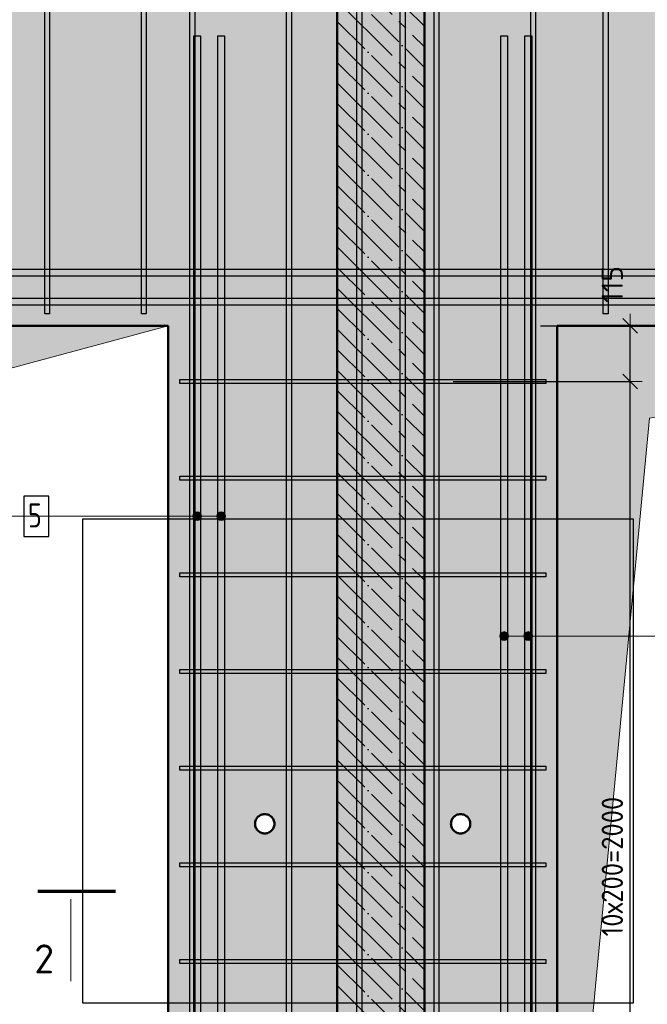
# Model space of a CAD drawing. Header units: millimetres. Extents: x -19950 to 69837, y -2757 to 40090.
# Tile 97 of 136: x 34929 to 36227, y 25510 to 27547. Entities that reach past the tile are written whole.
import ezdxf

# ---------------------------------------------------------------- set-up
doc = ezdxf.new("R2010")
doc.units = ezdxf.units.MM
doc.header["$PDMODE"] = 65
doc.linetypes.add('______11', pattern=[100, 80, -10, 0, -10])
doc.linetypes.add('______5', pattern=[220, 160, -20, 20, -20])
for name, color, linetype, lineweight in [('Standard', 7, 'Continuous', 25), ('Арм.стержн. вертикальными 1', 22, 'Continuous', 35), ('Арм.стержн. Доп. арматура', 180, 'Continuous', 35), ('Арм.стержн. Хомут', 240, 'Continuous', 35), ('Размерная линия_ общее', 7, 'Continuous', 13), ('Фундамент (1)', 7, 'Continuous', 35)]:
    doc.layers.add(name, color=color, linetype=linetype, lineweight=lineweight)
doc.styles.add('ISOCPEUR', font='ISOCPEUR')
doc.dimstyles.new('DIMSTYLE_5', dxfattribs={"dimtxt": 44, "dimasz": 50, "dimexe": 0, "dimexo": 0, "dimgap": 22, "dimtad": 2, "dimdec": 0, "dimrnd": 5, "dimzin": 12, "dimdsep": 46, "dimtxsty": 'ISOCPEUR', "dimblk1": 'ALL_ML_STRICH', "dimblk2": 'ALL_ML_STRICH', "dimsah": 1, "dimcen": 0, "dimclrd": 7, "dimclre": 256, "dimclrt": 7, "dimadec": 0, "dimazin": 0, "dimtfac": 1, "dimtdec": 0, "dimtix": 1, "dimtmove": 2, "dimatfit": 3, "dimfxl": 0, "dimtvp": 1.2, "dimtzin": 0, "dimlwd": 0, "dimlwe": -3, "dimarcsym": 0})
doc.dimstyles.new('DIMSTYLE_7', dxfattribs={"dimtxt": 44, "dimasz": 50, "dimexe": 0, "dimexo": 0, "dimgap": 22, "dimtad": 2, "dimdec": 0, "dimrnd": 5, "dimzin": 12, "dimdsep": 46, "dimtxsty": 'ISOCPEUR', "dimblk1": 'ALL_ML_STRICH', "dimblk2": 'ALL_ML_STRICH', "dimsah": 1, "dimcen": 0, "dimclrd": 7, "dimclre": 256, "dimclrt": 7, "dimadec": 0, "dimazin": 0, "dimtfac": 1, "dimtdec": 0, "dimtix": 1, "dimtmove": 2, "dimatfit": 3, "dimfxl": 0, "dimtzin": 0, "dimlwd": 0, "dimlwe": -3, "dimarcsym": 0})

# ---------------------------------------------------------------- blocks, each defined once
blk = doc.blocks.new('ALL_ML_STRICH')
at = {"color": 0, "linetype": 'ByBlock', "lineweight": -2}
for p, q in [((0, -0.5), (0, 0.5)), ((-1, 0), (0.5, 0)), ((-0.3, -0.3), (0.3, 0.3))]:
    blk.add_line(p, q, dxfattribs=at)
blk = doc.blocks.new('*D144')
at = {"layer": 'DEFPOINTS', "color": 7, "linetype": 'Continuous', "lineweight": 13, "transparency": 33554687}
for p in [(35805.5, 26798.7), (35833.7, 24798.7), (36191.5, 24798.7)]:
    blk.add_point(p, dxfattribs=at)
at = {"layer": 'Размерная линия_ общее', "color": 253, "linetype": 'Continuous', "lineweight": -2, "true_color": 0xa0a0a0, "transparency": 33554687}
for p, q in [((35825.5, 26798.7), (36191.5, 26798.7)), ((35853.7, 24798.7), (36191.5, 24798.7))]:
    blk.add_line(p, q, dxfattribs=at)
at = {"layer": 'Размерная линия_ общее', "color": 7, "linetype": 'Continuous', "lineweight": -2, "transparency": 33554687}
blk.add_line((36191.5, 24798.7), (36191.5, 26798.7), dxfattribs=at)
at = {"layer": 'Размерная линия_ общее', "color": 7, "linetype": 'Continuous', "lineweight": 13, "transparency": 33554687, "xscale": 50, "yscale": 50, "zscale": 50}
for p, rotation in [((36191.5, 26798.7), 90), ((36191.5, 24798.7), 270)]:
    blk.add_blockref('ALL_ML_STRICH', p, dxfattribs=dict(at, rotation=rotation))
at = {"layer": 'Размерная линия_ общее', "color": 7, "linetype": 'Continuous', "lineweight": 13, "transparency": 33554687, "insert": (36132.5, 25650.7), "char_height": 44, "width": 2.2, "attachment_point": 1, "rotation": 90, "line_spacing_factor": 0.60241, "style": 'ISOCPEUR'}
blk.add_mtext('\\W0.91;10х200=2000', dxfattribs=at)
blk = doc.blocks.new('*D145')
at = {"layer": 'DEFPOINTS', "color": 7, "linetype": 'Continuous', "lineweight": 13, "transparency": 33554687}
for p in [(35985.8, 26913.7), (35805.5, 26798.7), (36191.5, 26798.7)]:
    blk.add_point(p, dxfattribs=at)
at = {"layer": 'Размерная линия_ общее', "color": 253, "linetype": 'Continuous', "lineweight": -2, "true_color": 0xa0a0a0, "transparency": 33554687}
for p, q in [((36005.8, 26913.7), (36191.5, 26913.7)), ((35825.5, 26798.7), (36191.5, 26798.7))]:
    blk.add_line(p, q, dxfattribs=at)
at = {"layer": 'Размерная линия_ общее', "color": 7, "linetype": 'Continuous', "lineweight": -2, "transparency": 33554687}
blk.add_line((36191.5, 26798.7), (36191.5, 26913.7), dxfattribs=at)
at = {"layer": 'Размерная линия_ общее', "color": 7, "linetype": 'Continuous', "lineweight": 13, "transparency": 33554687, "xscale": 50, "yscale": 50, "zscale": 50}
for p, rotation in [((36191.5, 26913.7), 90), ((36191.5, 26798.7), 270)]:
    blk.add_blockref('ALL_ML_STRICH', p, dxfattribs=dict(at, rotation=rotation))
at = {"layer": 'Размерная линия_ общее', "color": 7, "linetype": 'Continuous', "lineweight": 13, "transparency": 33554687, "insert": (36154.3, 26999.4), "char_height": 44, "width": 132, "attachment_point": 5, "rotation": 90, "style": 'ISOCPEUR'}
blk.add_mtext('\\A1;{115}', dxfattribs=at)

msp = doc.modelspace()

# ---------------------------------------------------------------- hatches: boundary and pattern name
at = {"layer": 'Standard', "linetype": 'Continuous', "lineweight": 13, "transparency": 33554687}
h = msp.add_hatch(color=7, dxfattribs=at)
h.paths.add_polyline_path([(34335.8, 26913.7), (35235.8, 26913.7), (35235.8, 24713.7), (35585.8, 24713.7), (35585.8, 29393.7), (33985.8, 29393.7), (33985.8, 24713.7), (34335.8, 24713.7)])
h.paths.add_polyline_path([(35455.8, 25883.7), (35455.7, 25881.6), (35455.3, 25879.5), (35454.8, 25877.5), (35454, 25875.5), (35453.1, 25873.7), (35451.9, 25871.9), (35450.6, 25870.3), (35449.1, 25868.8), (35447.5, 25867.5), (35445.8, 25866.3), (35443.9, 25865.4), (35441.9, 25864.6), (35439.9, 25864.1), (35437.9, 25863.8), (35435.8, 25863.7), (35433.7, 25863.8), (35431.6, 25864.1), (35429.6, 25864.6), (35427.6, 25865.4), (35425.8, 25866.3), (35424, 25867.5), (35422.4, 25868.8), (35420.9, 25870.3), (35419.6, 25871.9), (35418.4, 25873.7), (35417.5, 25875.5), (35416.7, 25877.5), (35416.2, 25879.5), (35415.9, 25881.6), (35415.8, 25883.7), (35415.9, 25885.8), (35416.2, 25887.8), (35416.7, 25889.8), (35417.5, 25891.8), (35418.4, 25893.7), (35419.6, 25895.4), (35420.9, 25897.1), (35422.4, 25898.5), (35424, 25899.8), (35425.8, 25901), (35427.6, 25901.9), (35429.6, 25902.7), (35431.6, 25903.2), (35433.7, 25903.6), (35435.8, 25903.7), (35437.9, 25903.6), (35439.9, 25903.2), (35441.9, 25902.7), (35443.9, 25901.9), (35445.8, 25901), (35447.5, 25899.8), (35449.1, 25898.5), (35450.6, 25897.1), (35451.9, 25895.4), (35453.1, 25893.7), (35454, 25891.8), (35454.8, 25889.8), (35455.3, 25887.8), (35455.7, 25885.8)], flags=16)
at = {"layer": 'Standard', "linetype": 'Continuous', "lineweight": -3, "transparency": 33554687}
msp.add_hatch(color=7, dxfattribs=at).paths.add_polyline_path([(35765.8, 24713.7), (35765.8, 29393.7), (35585.8, 29393.7), (35585.8, 24713.7)])
at = {"layer": 'Standard', "linetype": 'Continuous', "lineweight": 13, "transparency": 33554687}
h = msp.add_hatch(color=7, dxfattribs=at)
h.paths.add_polyline_path([(36040.8, 26913.7), (37440.8, 26913.7), (37440.8, 24713.7), (38076.5, 24713.7), (38076.5, 29393.7), (35765.8, 29393.7), (35765.8, 24713.7), (36040.8, 24713.7)])
h.paths.add_polyline_path([(35860.8, 25883.7), (35860.7, 25881.6), (35860.3, 25879.5), (35859.8, 25877.5), (35859, 25875.5), (35858.1, 25873.7), (35856.9, 25871.9), (35855.6, 25870.3), (35854.1, 25868.8), (35852.5, 25867.5), (35850.8, 25866.3), (35848.9, 25865.4), (35846.9, 25864.6), (35844.9, 25864.1), (35842.9, 25863.8), (35840.8, 25863.7), (35838.7, 25863.8), (35836.6, 25864.1), (35834.6, 25864.6), (35832.6, 25865.4), (35830.8, 25866.3), (35829, 25867.5), (35827.4, 25868.8), (35825.9, 25870.3), (35824.6, 25871.9), (35823.4, 25873.7), (35822.5, 25875.5), (35821.7, 25877.5), (35821.2, 25879.5), (35820.9, 25881.6), (35820.8, 25883.7), (35820.9, 25885.8), (35821.2, 25887.8), (35821.7, 25889.8), (35822.5, 25891.8), (35823.4, 25893.7), (35824.6, 25895.4), (35825.9, 25897.1), (35827.4, 25898.5), (35829, 25899.8), (35830.8, 25901), (35832.6, 25901.9), (35834.6, 25902.7), (35836.6, 25903.2), (35838.7, 25903.6), (35840.8, 25903.7), (35842.9, 25903.6), (35844.9, 25903.2), (35846.9, 25902.7), (35848.9, 25901.9), (35850.8, 25901), (35852.5, 25899.8), (35854.1, 25898.5), (35855.6, 25897.1), (35856.9, 25895.4), (35858.1, 25893.7), (35859, 25891.8), (35859.8, 25889.8), (35860.3, 25887.8), (35860.7, 25885.8)], flags=16)
at = {"layer": 'Арм.стержн. Доп. арматура', "linetype": 'Continuous', "lineweight": 13, "transparency": 33554687}
for points in [[(35288, 26515.4), (35288, 26524.4), (35286.8, 26519.9)], [(35288, 26515.4), (35288, 26524.4), (35286.8, 26519.9)], [(35288, 26524.4), (35291.3, 26512.1), (35291.3, 26527.6)], [(35288, 26524.4), (35291.3, 26512.1), (35291.3, 26527.6)], [(35288, 26524.4), (35288, 26515.4), (35291.3, 26512.1)], [(35288, 26524.4), (35288, 26515.4), (35291.3, 26512.1)], [(35291.3, 26527.6), (35295.8, 26510.9), (35295.8, 26528.9)], [(35291.3, 26527.6), (35295.8, 26510.9), (35295.8, 26528.9)], [(35291.3, 26527.6), (35291.3, 26512.1), (35295.8, 26510.9)], [(35291.3, 26527.6), (35291.3, 26512.1), (35295.8, 26510.9)], [(35295.8, 26528.9), (35295.8, 26510.9), (35300.3, 26512.1)], [(35295.8, 26528.9), (35300.3, 26512.1), (35300.3, 26527.6)], [(35295.8, 26528.9), (35295.8, 26510.9), (35300.3, 26512.1)], [(35295.8, 26528.9), (35300.3, 26512.1), (35300.3, 26527.6)], [(35300.3, 26527.6), (35300.3, 26512.1), (35303.5, 26515.4)], [(35300.3, 26527.6), (35303.5, 26515.4), (35303.5, 26524.4)], [(35300.3, 26527.6), (35300.3, 26512.1), (35303.5, 26515.4)], [(35300.3, 26527.6), (35303.5, 26515.4), (35303.5, 26524.4)], [(35303.5, 26524.4), (35303.5, 26515.4), (35304.8, 26519.9)], [(35303.5, 26524.4), (35303.5, 26515.4), (35304.8, 26519.9)], [(35338, 26515.4), (35338, 26524.4), (35336.8, 26519.9)], [(35338, 26515.4), (35338, 26524.4), (35336.8, 26519.9)], [(35338, 26524.4), (35341.3, 26512.1), (35341.3, 26527.6)], [(35338, 26524.4), (35341.3, 26512.1), (35341.3, 26527.6)], [(35338, 26524.4), (35338, 26515.4), (35341.3, 26512.1)], [(35338, 26524.4), (35338, 26515.4), (35341.3, 26512.1)], [(35341.3, 26527.6), (35345.8, 26510.9), (35345.8, 26528.9)], [(35341.3, 26527.6), (35345.8, 26510.9), (35345.8, 26528.9)], [(35341.3, 26527.6), (35341.3, 26512.1), (35345.8, 26510.9)], [(35341.3, 26527.6), (35341.3, 26512.1), (35345.8, 26510.9)], [(35345.8, 26528.9), (35345.8, 26510.9), (35350.3, 26512.1)], [(35345.8, 26528.9), (35350.3, 26512.1), (35350.3, 26527.6)], [(35345.8, 26528.9), (35345.8, 26510.9), (35350.3, 26512.1)], [(35345.8, 26528.9), (35350.3, 26512.1), (35350.3, 26527.6)], [(35350.3, 26527.6), (35350.3, 26512.1), (35353.5, 26515.4)], [(35350.3, 26527.6), (35353.5, 26515.4), (35353.5, 26524.4)], [(35350.3, 26527.6), (35350.3, 26512.1), (35353.5, 26515.4)], [(35350.3, 26527.6), (35353.5, 26515.4), (35353.5, 26524.4)], [(35353.5, 26524.4), (35353.5, 26515.4), (35354.8, 26519.9)], [(35353.5, 26524.4), (35353.5, 26515.4), (35354.8, 26519.9)], [(35923, 26267.6), (35923, 26276.6), (35921.8, 26272.1)], [(35923, 26267.6), (35923, 26276.6), (35921.8, 26272.1)], [(35926.3, 26264.4), (35926.3, 26279.9), (35923, 26276.6)], [(35926.3, 26264.4), (35926.3, 26279.9), (35923, 26276.6)], [(35926.3, 26264.4), (35923, 26276.6), (35923, 26267.6)], [(35926.3, 26264.4), (35923, 26276.6), (35923, 26267.6)], [(35930.8, 26263.1), (35930.8, 26281.1), (35926.3, 26279.9)], [(35930.8, 26263.1), (35930.8, 26281.1), (35926.3, 26279.9)], [(35930.8, 26263.1), (35926.3, 26279.9), (35926.3, 26264.4)], [(35930.8, 26263.1), (35926.3, 26279.9), (35926.3, 26264.4)], [(35935.3, 26264.4), (35935.3, 26279.9), (35930.8, 26281.1)], [(35935.3, 26264.4), (35930.8, 26281.1), (35930.8, 26263.1)], [(35935.3, 26264.4), (35935.3, 26279.9), (35930.8, 26281.1)], [(35935.3, 26264.4), (35930.8, 26281.1), (35930.8, 26263.1)], [(35938.5, 26267.6), (35938.5, 26276.6), (35935.3, 26279.9)], [(35938.5, 26267.6), (35935.3, 26279.9), (35935.3, 26264.4)], [(35938.5, 26267.6), (35938.5, 26276.6), (35935.3, 26279.9)], [(35938.5, 26267.6), (35935.3, 26279.9), (35935.3, 26264.4)], [(35938.5, 26276.6), (35938.5, 26267.6), (35939.8, 26272.1)], [(35938.5, 26276.6), (35938.5, 26267.6), (35939.8, 26272.1)], [(35973, 26267.6), (35973, 26276.6), (35971.8, 26272.1)], [(35973, 26267.6), (35973, 26276.6), (35971.8, 26272.1)], [(35976.3, 26264.4), (35976.3, 26279.9), (35973, 26276.6)], [(35976.3, 26264.4), (35976.3, 26279.9), (35973, 26276.6)], [(35976.3, 26264.4), (35973, 26276.6), (35973, 26267.6)], [(35976.3, 26264.4), (35973, 26276.6), (35973, 26267.6)], [(35980.8, 26263.1), (35980.8, 26281.1), (35976.3, 26279.9)], [(35980.8, 26263.1), (35980.8, 26281.1), (35976.3, 26279.9)], [(35980.8, 26263.1), (35976.3, 26279.9), (35976.3, 26264.4)], [(35980.8, 26263.1), (35976.3, 26279.9), (35976.3, 26264.4)], [(35985.3, 26264.4), (35985.3, 26279.9), (35980.8, 26281.1)], [(35985.3, 26264.4), (35980.8, 26281.1), (35980.8, 26263.1)], [(35985.3, 26264.4), (35985.3, 26279.9), (35980.8, 26281.1)], [(35985.3, 26264.4), (35980.8, 26281.1), (35980.8, 26263.1)], [(35988.5, 26267.6), (35988.5, 26276.6), (35985.3, 26279.9)], [(35988.5, 26267.6), (35985.3, 26279.9), (35985.3, 26264.4)], [(35988.5, 26267.6), (35988.5, 26276.6), (35985.3, 26279.9)], [(35988.5, 26267.6), (35985.3, 26279.9), (35985.3, 26264.4)], [(35988.5, 26276.6), (35988.5, 26267.6), (35989.8, 26272.1)], [(35988.5, 26276.6), (35988.5, 26267.6), (35989.8, 26272.1)]]:
    msp.add_hatch(color=7, dxfattribs=at).paths.add_polyline_path(points)
at = {"layer": 'Фундамент (1)', "linetype": 'Continuous', "lineweight": 13, "true_color": 0x2d2d2d, "transparency": 33554687}
for points in [[(34526.7, 26722.7), (35235.8, 26913.7), (34335.8, 26913.7), (34335.8, 24713.7)], [(36231.7, 26722.7), (37440.8, 26913.7), (36040.8, 26913.7), (36040.8, 24713.7)]]:
    msp.add_hatch(color=250, dxfattribs=at).paths.add_polyline_path(points)

# ---------------------------------------------------------------- linework, layer by layer
at = {"layer": 'Standard', "color": 7, "linetype": 'Continuous', "lineweight": 50, "transparency": 33554687}
for p, q in [((35585.8, 29393.7), (35585.8, 24713.7)), ((35765.8, 24713.7), (35765.8, 29393.7)), ((35235.8, 26913.7), (34335.8, 26913.7)), ((35235.8, 26913.7), (35235.8, 24713.7)), ((36040.8, 24713.7), (36040.8, 26913.7)), ((36040.8, 26913.7), (37440.8, 26913.7)), ((35415.9, 25885.8), (35415.8, 25883.7)), ((35416.2, 25887.8), (35415.9, 25885.8)), ((35416.7, 25889.8), (35416.2, 25887.8)), ((35417.5, 25891.8), (35416.7, 25889.8)), ((35418.4, 25893.7), (35417.5, 25891.8)), ((35419.6, 25895.4), (35418.4, 25893.7)), ((35420.9, 25897.1), (35419.6, 25895.4)), ((35422.4, 25898.5), (35420.9, 25897.1)), ((35424, 25899.8), (35422.4, 25898.5)), ((35425.8, 25901), (35424, 25899.8)), ((35427.6, 25901.9), (35425.8, 25901)), ((35429.6, 25902.7), (35427.6, 25901.9)), ((35431.6, 25903.2), (35429.6, 25902.7)), ((35433.7, 25903.6), (35431.6, 25903.2)), ((35435.8, 25903.7), (35433.7, 25903.6)), ((35437.9, 25903.6), (35435.8, 25903.7)), ((35439.9, 25903.2), (35437.9, 25903.6)), ((35441.9, 25902.7), (35439.9, 25903.2)), ((35443.9, 25901.9), (35441.9, 25902.7)), ((35445.8, 25901), (35443.9, 25901.9)), ((35447.5, 25899.8), (35445.8, 25901)), ((35449.1, 25898.5), (35447.5, 25899.8)), ((35450.6, 25897.1), (35449.1, 25898.5)), ((35451.9, 25895.4), (35450.6, 25897.1)), ((35453.1, 25893.7), (35451.9, 25895.4)), ((35454, 25891.8), (35453.1, 25893.7)), ((35454.8, 25889.8), (35454, 25891.8)), ((35455.3, 25887.8), (35454.8, 25889.8)), ((35455.7, 25885.8), (35455.3, 25887.8)), ((35455.8, 25883.7), (35455.7, 25885.8)), ((35820.8, 25883.7), (35820.9, 25885.8)), ((35820.9, 25885.8), (35821.2, 25887.8)), ((35821.2, 25887.8), (35821.7, 25889.8)), ((35821.7, 25889.8), (35822.5, 25891.8)), ((35822.5, 25891.8), (35823.4, 25893.7)), ((35823.4, 25893.7), (35824.6, 25895.4)), ((35824.6, 25895.4), (35825.9, 25897.1)), ((35825.9, 25897.1), (35827.4, 25898.5)), ((35827.4, 25898.5), (35829, 25899.8)), ((35829, 25899.8), (35830.8, 25901)), ((35830.8, 25901), (35832.6, 25901.9)), ((35832.6, 25901.9), (35834.6, 25902.7)), ((35834.6, 25902.7), (35836.6, 25903.2)), ((35836.6, 25903.2), (35838.7, 25903.6)), ((35838.7, 25903.6), (35840.8, 25903.7)), ((35840.8, 25903.7), (35842.9, 25903.6)), ((35842.9, 25903.6), (35844.9, 25903.2)), ((35844.9, 25903.2), (35846.9, 25902.7)), ((35846.9, 25902.7), (35848.9, 25901.9)), ((35848.9, 25901.9), (35850.8, 25901)), ((35850.8, 25901), (35852.5, 25899.8)), ((35852.5, 25899.8), (35854.1, 25898.5)), ((35854.1, 25898.5), (35855.6, 25897.1)), ((35855.6, 25897.1), (35856.9, 25895.4)), ((35856.9, 25895.4), (35858.1, 25893.7)), ((35858.1, 25893.7), (35859, 25891.8)), ((35859, 25891.8), (35859.8, 25889.8)), ((35859.8, 25889.8), (35860.3, 25887.8)), ((35860.3, 25887.8), (35860.7, 25885.8)), ((35860.7, 25885.8), (35860.8, 25883.7)), ((35415.8, 25883.7), (35415.9, 25881.6)), ((35415.9, 25881.6), (35416.2, 25879.5)), ((35416.2, 25879.5), (35416.7, 25877.5)), ((35416.7, 25877.5), (35417.5, 25875.5)), ((35417.5, 25875.5), (35418.4, 25873.7)), ((35418.4, 25873.7), (35419.6, 25871.9)), ((35419.6, 25871.9), (35420.9, 25870.3)), ((35420.9, 25870.3), (35422.4, 25868.8)), ((35422.4, 25868.8), (35424, 25867.5)), ((35424, 25867.5), (35425.8, 25866.3)), ((35425.8, 25866.3), (35427.6, 25865.4)), ((35427.6, 25865.4), (35429.6, 25864.6)), ((35441.9, 25864.6), (35443.9, 25865.4)), ((35443.9, 25865.4), (35445.8, 25866.3)), ((35445.8, 25866.3), (35447.5, 25867.5)), ((35447.5, 25867.5), (35449.1, 25868.8)), ((35449.1, 25868.8), (35450.6, 25870.3)), ((35450.6, 25870.3), (35451.9, 25871.9)), ((35451.9, 25871.9), (35453.1, 25873.7)), ((35453.1, 25873.7), (35454, 25875.5)), ((35454, 25875.5), (35454.8, 25877.5)), ((35454.8, 25877.5), (35455.3, 25879.5)), ((35455.3, 25879.5), (35455.7, 25881.6)), ((35455.7, 25881.6), (35455.8, 25883.7)), ((35820.9, 25881.6), (35820.8, 25883.7)), ((35821.2, 25879.5), (35820.9, 25881.6)), ((35821.7, 25877.5), (35821.2, 25879.5)), ((35822.5, 25875.5), (35821.7, 25877.5)), ((35823.4, 25873.7), (35822.5, 25875.5)), ((35824.6, 25871.9), (35823.4, 25873.7)), ((35825.9, 25870.3), (35824.6, 25871.9)), ((35827.4, 25868.8), (35825.9, 25870.3)), ((35829, 25867.5), (35827.4, 25868.8)), ((35830.8, 25866.3), (35829, 25867.5)), ((35832.6, 25865.4), (35830.8, 25866.3)), ((35834.6, 25864.6), (35832.6, 25865.4)), ((35848.9, 25865.4), (35846.9, 25864.6)), ((35850.8, 25866.3), (35848.9, 25865.4)), ((35852.5, 25867.5), (35850.8, 25866.3)), ((35854.1, 25868.8), (35852.5, 25867.5)), ((35855.6, 25870.3), (35854.1, 25868.8)), ((35856.9, 25871.9), (35855.6, 25870.3)), ((35858.1, 25873.7), (35856.9, 25871.9)), ((35859, 25875.5), (35858.1, 25873.7)), ((35859.8, 25877.5), (35859, 25875.5)), ((35860.3, 25879.5), (35859.8, 25877.5)), ((35860.7, 25881.6), (35860.3, 25879.5)), ((35860.8, 25883.7), (35860.7, 25881.6)), ((35429.6, 25864.6), (35431.6, 25864.1)), ((35431.6, 25864.1), (35433.7, 25863.8)), ((35433.7, 25863.8), (35435.8, 25863.7)), ((35435.8, 25863.7), (35437.9, 25863.8)), ((35437.9, 25863.8), (35439.9, 25864.1)), ((35439.9, 25864.1), (35441.9, 25864.6)), ((35836.6, 25864.1), (35834.6, 25864.6)), ((35838.7, 25863.8), (35836.6, 25864.1)), ((35840.8, 25863.7), (35838.7, 25863.8)), ((35842.9, 25863.8), (35840.8, 25863.7)), ((35844.9, 25864.1), (35842.9, 25863.8)), ((35846.9, 25864.6), (35844.9, 25864.1))]:
    msp.add_line(p, q, dxfattribs=at)
at = {"layer": 'Standard', "color": 7, "linetype": '______11', "lineweight": -3, "transparency": 33554687}
for p, q in [((35585.8, 27713.2), (35765.8, 27533.2)), ((35585.8, 27628.3), (35765.8, 27448.3)), ((35585.8, 27543.4), (35765.8, 27363.4)), ((35585.8, 27458.6), (35765.8, 27278.6)), ((35585.8, 27373.7), (35765.8, 27193.7)), ((35585.8, 27288.9), (35765.8, 27108.9)), ((35585.8, 27204), (35765.8, 27024)), ((35585.8, 27119.2), (35765.8, 26939.2)), ((35585.8, 27034.3), (35765.8, 26854.3)), ((35585.8, 26949.5), (35765.8, 26769.5)), ((35585.8, 26864.6), (35765.8, 26684.6)), ((35585.8, 26779.8), (35765.8, 26599.8)), ((35585.8, 26694.9), (35765.8, 26514.9)), ((35585.8, 26610.1), (35765.8, 26430.1)), ((35585.8, 26525.2), (35765.8, 26345.2)), ((35585.8, 26440.4), (35765.8, 26260.4)), ((35585.8, 26355.5), (35765.8, 26175.5)), ((35585.8, 26270.7), (35765.8, 26090.7)), ((35585.8, 26185.8), (35765.8, 26005.8)), ((35585.8, 26100.9), (35765.8, 25920.9)), ((35585.8, 26016.1), (35765.8, 25836.1)), ((35585.8, 25931.2), (35765.8, 25751.2)), ((35585.8, 25846.4), (35765.8, 25666.4)), ((35585.8, 25761.5), (35765.8, 25581.5)), ((35585.8, 25676.7), (35765.8, 25496.7)), ((35585.8, 25591.8), (35765.8, 25411.8))]:
    msp.add_line(p, q, dxfattribs=at)
at = {"layer": 'Standard', "color": 7, "linetype": '______5', "lineweight": -3, "transparency": 33554687}
for p, q in [((35585.8, 27670.7), (35765.8, 27490.7)), ((35585.8, 27585.9), (35765.8, 27405.9)), ((35585.8, 27501), (35765.8, 27321)), ((35585.8, 27416.2), (35765.8, 27236.2)), ((35585.8, 27331.3), (35765.8, 27151.3)), ((35585.8, 27246.5), (35765.8, 27066.5)), ((35585.8, 27161.6), (35765.8, 26981.6)), ((35585.8, 27076.8), (35765.8, 26896.8)), ((35585.8, 26991.9), (35765.8, 26811.9)), ((35585.8, 26907.1), (35765.8, 26727.1)), ((35585.8, 26822.2), (35765.8, 26642.2)), ((35585.8, 26737.3), (35765.8, 26557.3)), ((35585.8, 26652.5), (35765.8, 26472.5)), ((35585.8, 26567.6), (35765.8, 26387.6)), ((35585.8, 26482.8), (35765.8, 26302.8)), ((35585.8, 26397.9), (35765.8, 26217.9)), ((35585.8, 26313.1), (35765.8, 26133.1)), ((35585.8, 26228.2), (35765.8, 26048.2)), ((35585.8, 26143.4), (35765.8, 25963.4)), ((35585.8, 26058.5), (35765.8, 25878.5)), ((35585.8, 25973.7), (35765.8, 25793.7)), ((35585.8, 25888.8), (35765.8, 25708.8)), ((35585.8, 25804), (35765.8, 25624)), ((35585.8, 25719.1), (35765.8, 25539.1)), ((35585.8, 25634.3), (35765.8, 25454.3)), ((35585.8, 25549.4), (35765.8, 25369.4))]:
    msp.add_line(p, q, dxfattribs=at)
at = {"layer": 'Standard', "color": 52, "linetype": 'Continuous', "lineweight": -3, "transparency": 33554687}
for p, q in [((35058.6, 26513.7), (35058.6, 25513.7)), ((36198.6, 26513.7), (35058.6, 26513.7)), ((35058.6, 26513.7), (35058.6, 25513.7)), ((36198.6, 26513.7), (35058.6, 26513.7)), ((36198.6, 25513.7), (36198.6, 26513.7)), ((36198.6, 25513.7), (36198.6, 26513.7)), ((35058.6, 25513.7), (36198.6, 25513.7)), ((35058.6, 25513.7), (36198.6, 25513.7))]:
    msp.add_line(p, q, dxfattribs=at)
at = {"layer": 'Standard', "color": 7, "linetype": 'Continuous', "lineweight": 70, "transparency": 33554687}
msp.add_line((35127.3, 25743.8), (34966.5, 25743.8), dxfattribs=at)
at = {"layer": 'Standard', "color": 7, "linetype": 'Continuous', "lineweight": 13, "transparency": 33554687}
msp.add_line((35035, 25727.8), (35035, 25558.2), dxfattribs=at)
for points in [[(34335.8, 24713.7), (34526.7, 26722.7), (35235.8, 26913.7)], [(36040.8, 24713.7), (36231.7, 26722.7), (37440.8, 26913.7)]]:
    msp.add_lwpolyline(points, dxfattribs=at)
at = {"layer": 'Арм.стержн. вертикальными 1', "color": 4, "linetype": 'Continuous', "lineweight": 25, "transparency": 33554687}
for points in [[(34980.8, 26938.7), (34980.8, 29368.7), (34990.8, 29368.7), (34990.8, 26938.7), (34980.8, 26938.7)], [(34980.8, 26938.7), (34980.8, 29368.7), (34990.8, 29368.7), (34990.8, 26938.7), (34980.8, 26938.7)], [(35180.8, 26938.7), (35180.8, 29368.7), (35190.8, 29368.7), (35190.8, 26938.7), (35180.8, 26938.7)], [(35180.8, 26938.7), (35180.8, 29368.7), (35190.8, 29368.7), (35190.8, 26938.7), (35180.8, 26938.7)], [(35280.8, 24713.7), (35280.8, 29368.7), (35290.8, 29368.7), (35290.8, 24713.7), (35280.8, 24713.7)], [(35280.8, 24713.7), (35280.8, 29368.7), (35290.8, 29368.7), (35290.8, 24713.7), (35280.8, 24713.7)], [(35480.8, 24713.7), (35480.8, 29368.7), (35490.8, 29368.7), (35490.8, 24713.7), (35480.8, 24713.7)], [(35480.8, 24713.7), (35480.8, 29368.7), (35490.8, 29368.7), (35490.8, 24713.7), (35480.8, 24713.7)], [(35626.2, 24713.7), (35626.2, 29368.7), (35636.2, 29368.7), (35636.2, 24713.7), (35626.2, 24713.7)], [(35626.2, 24713.7), (35626.2, 29368.7), (35636.2, 29368.7), (35636.2, 24713.7), (35626.2, 24713.7)], [(35626.2, 24713.7), (35626.2, 29368.7), (35636.2, 29368.7), (35636.2, 24713.7), (35626.2, 24713.7)], [(35715.8, 24713.7), (35715.8, 29368.7), (35725.8, 29368.7), (35725.8, 24713.7), (35715.8, 24713.7)], [(35715.8, 24713.7), (35715.8, 29368.7), (35725.8, 29368.7), (35725.8, 24713.7), (35715.8, 24713.7)], [(35715.8, 24713.7), (35715.8, 29368.7), (35725.8, 29368.7), (35725.8, 24713.7), (35715.8, 24713.7)], [(35785.8, 24713.7), (35785.8, 29368.7), (35795.8, 29368.7), (35795.8, 24713.7), (35785.8, 24713.7)], [(35785.8, 24713.7), (35785.8, 29368.7), (35795.8, 29368.7), (35795.8, 24713.7), (35785.8, 24713.7)], [(35985.8, 24713.7), (35985.8, 29368.7), (35995.8, 29368.7), (35995.8, 24713.7), (35985.8, 24713.7)], [(35985.8, 24713.7), (35985.8, 29368.7), (35995.8, 29368.7), (35995.8, 24713.7), (35985.8, 24713.7)], [(36135.8, 26938.7), (36135.8, 29368.7), (36145.8, 29368.7), (36145.8, 26938.7), (36135.8, 26938.7)], [(36135.8, 26938.7), (36135.8, 29368.7), (36145.8, 29368.7), (36145.8, 26938.7), (36135.8, 26938.7)]]:
    msp.add_lwpolyline(points, dxfattribs=at)
at = {"layer": 'Арм.стержн. Доп. арматура', "color": 7, "linetype": 'Continuous', "lineweight": 13, "transparency": 33554687}
for p, q in [((34425.2, 26519.9), (35295.8, 26519.9)), ((34425.2, 26519.9), (35345.8, 26519.9)), ((34425.2, 26519.9), (35345.8, 26519.9)), ((34425.2, 26519.9), (34937.7, 26519.9)), ((34425.2, 26519.9), (35295.8, 26519.9)), ((35286.8, 26519.9), (35286.8, 26519.9)), ((35286.8, 26519.9), (35286.8, 26519.9)), ((35295.8, 26528.9), (35295.8, 26528.9)), ((35295.8, 26528.9), (35295.8, 26528.9)), ((35304.8, 26519.9), (35304.8, 26519.9)), ((35304.8, 26519.9), (35304.8, 26519.9)), ((35336.8, 26519.9), (35336.8, 26519.9)), ((35336.8, 26519.9), (35336.8, 26519.9)), ((35345.8, 26528.9), (35345.8, 26528.9)), ((35345.8, 26528.9), (35345.8, 26528.9)), ((35354.8, 26519.9), (35354.8, 26519.9)), ((35354.8, 26519.9), (35354.8, 26519.9)), ((35295.8, 26510.9), (35295.8, 26510.9)), ((35295.8, 26510.9), (35295.8, 26510.9)), ((35345.8, 26510.9), (35345.8, 26510.9)), ((35345.8, 26510.9), (35345.8, 26510.9)), ((35921.8, 26272.1), (35921.8, 26272.1)), ((35921.8, 26272.1), (35921.8, 26272.1)), ((35930.8, 26281.1), (35930.8, 26281.1)), ((35930.8, 26281.1), (35930.8, 26281.1)), ((36875.9, 26272.1), (35930.8, 26272.1)), ((36875.9, 26272.1), (35930.8, 26272.1)), ((35939.8, 26272.1), (35939.8, 26272.1)), ((35939.8, 26272.1), (35939.8, 26272.1)), ((35971.8, 26272.1), (35971.8, 26272.1)), ((35971.8, 26272.1), (35971.8, 26272.1)), ((35980.8, 26281.1), (35980.8, 26281.1)), ((35980.8, 26281.1), (35980.8, 26281.1)), ((36875.9, 26272.1), (35980.8, 26272.1)), ((36875.9, 26272.1), (35980.8, 26272.1)), ((35989.8, 26272.1), (35989.8, 26272.1)), ((35989.8, 26272.1), (35989.8, 26272.1)), ((35930.8, 26263.1), (35930.8, 26263.1)), ((35930.8, 26263.1), (35930.8, 26263.1)), ((35980.8, 26263.1), (35980.8, 26263.1)), ((35980.8, 26263.1), (35980.8, 26263.1))]:
    msp.add_line(p, q, dxfattribs=at)
at = {"layer": 'Арм.стержн. Доп. арматура', "color": 7, "linetype": 'Continuous', "lineweight": 25, "transparency": 33554687}
for points in [[(35288.8, 24713.7), (35288.8, 27513.7), (35302.8, 27513.7), (35302.8, 24713.7), (35288.8, 24713.7)], [(35288.8, 24713.7), (35288.8, 27513.7), (35302.8, 27513.7), (35302.8, 24713.7), (35288.8, 24713.7)], [(35338.8, 24713.7), (35338.8, 27513.7), (35352.8, 27513.7), (35352.8, 24713.7), (35338.8, 24713.7)], [(35338.8, 24713.7), (35338.8, 27513.7), (35352.8, 27513.7), (35352.8, 24713.7), (35338.8, 24713.7)], [(35923.8, 24713.7), (35923.8, 27513.7), (35937.8, 27513.7), (35937.8, 24713.7), (35923.8, 24713.7)], [(35923.8, 24713.7), (35923.8, 27513.7), (35937.8, 27513.7), (35937.8, 24713.7), (35923.8, 24713.7)], [(35973.8, 24713.7), (35973.8, 27513.7), (35987.8, 27513.7), (35987.8, 24713.7), (35973.8, 24713.7)], [(35973.8, 24713.7), (35973.8, 27513.7), (35987.8, 27513.7), (35987.8, 24713.7), (35973.8, 24713.7)], [(38040.8, 27016.7), (33835.8, 27016.7), (33835.8, 27030.7), (38040.8, 27030.7), (38040.8, 27016.7)], [(38040.8, 27016.7), (33835.8, 27016.7), (33835.8, 27030.7), (38040.8, 27030.7), (38040.8, 27016.7)], [(38040.8, 26956.7), (33835.8, 26956.7), (33835.8, 26970.7), (38040.8, 26970.7), (38040.8, 26956.7)], [(38040.8, 26956.7), (33835.8, 26956.7), (33835.8, 26970.7), (38040.8, 26970.7), (38040.8, 26956.7)], [(34937.7, 26478.2), (34989.4, 26478.2), (34989.4, 26561.6), (34937.7, 26561.6), (34937.7, 26478.2)]]:
    msp.add_lwpolyline(points, dxfattribs=at)
at = {"layer": 'Арм.стержн. Доп. арматура', "color": 7, "linetype": 'Continuous', "lineweight": 13, "transparency": 33554687}
for centre in [(35295.8, 26519.9), (35295.8, 26519.9), (35345.8, 26519.9), (35345.8, 26519.9), (35930.8, 26272.1), (35930.8, 26272.1), (35980.8, 26272.1), (35980.8, 26272.1)]:
    msp.add_circle(centre, 9, dxfattribs=at)
at = {"layer": 'Арм.стержн. Хомут', "color": 40, "linetype": 'Continuous', "lineweight": 25, "transparency": 33554687}
for points in [[(36016.8, 26794.7), (35259.8, 26794.7), (35259.8, 26802.7), (36016.8, 26802.7), (36016.8, 26794.7)], [(36016.8, 26594.7), (35259.8, 26594.7), (35259.8, 26602.7), (36016.8, 26602.7), (36016.8, 26594.7)], [(36016.8, 26394.7), (35259.8, 26394.7), (35259.8, 26402.7), (36016.8, 26402.7), (36016.8, 26394.7)], [(36016.8, 26194.7), (35259.8, 26194.7), (35259.8, 26202.7), (36016.8, 26202.7), (36016.8, 26194.7)], [(36016.8, 25994.7), (35259.8, 25994.7), (35259.8, 26002.7), (36016.8, 26002.7), (36016.8, 25994.7)], [(36016.8, 25794.7), (35259.8, 25794.7), (35259.8, 25802.7), (36016.8, 25802.7), (36016.8, 25794.7)], [(36016.8, 25594.7), (35259.8, 25594.7), (35259.8, 25602.7), (36016.8, 25602.7), (36016.8, 25594.7)]]:
    msp.add_lwpolyline(points, dxfattribs=at)

# ---------------------------------------------------------------- texts
at = {"layer": 'Standard', "color": 7, "linetype": 'Continuous', "lineweight": 13, "transparency": 33554687, "insert": (34959.1, 25574.2), "char_height": 60, "width": 65.333, "attachment_point": 7, "style": 'ISOCPEUR'}
msp.add_mtext('\\A1;{\\fISOCPEUR|i0|b0;\\H60.000000;\\W1.000000;\\C7;2}\\P', dxfattribs=at)
at = {"layer": 'Арм.стержн. Доп. арматура', "color": 7, "linetype": 'Continuous', "lineweight": 25, "transparency": 33554687, "insert": (34946.1, 26496.6), "char_height": 50, "width": 54.401, "attachment_point": 7, "style": 'ISOCPEUR'}
msp.add_mtext('\\W0.78;5', dxfattribs=at)

# ---------------------------------------------------------------- dimensions: what is measured, and where the dimension line sits
at = {"layer": 'Размерная линия_ общее', "color": 7, "linetype": 'Continuous', "lineweight": 13, "transparency": 33554687}
dim = msp.add_linear_dim(base=(36191.5, 26913.7), p1=(35825.5, 26798.7), p2=(36005.8, 26913.7), angle=90, dimstyle='DIMSTYLE_5', override={"dimpost": '<>', "dimclrd": 7, "dimclre": 253, "dimclrt": 7, "dimlwd": 0, "dimlwe": 65533}, dxfattribs=at)
dim.commit()
dim.dimension.update_dxf_attribs({"geometry": '*D145', "text_midpoint": (36154.3, 26999.4), "dimtype": 160})
dim = msp.add_linear_dim(base=(36191.5, 26798.7), p1=(35853.7, 24798.7), p2=(35825.5, 26798.7), angle=90, text='\\W0.91;10х200=2000', dimstyle='DIMSTYLE_7', override={"dimpost": '<>', "dimclrd": 7, "dimclre": 253, "dimclrt": 7, "dimlwd": 0, "dimlwe": 65533}, dxfattribs=at)
dim.commit()
dim.dimension.update_dxf_attribs({"geometry": '*D144', "text_midpoint": (36169.5, 25798.7), "dimtype": 160})

doc.saveas('drawing.dxf')
